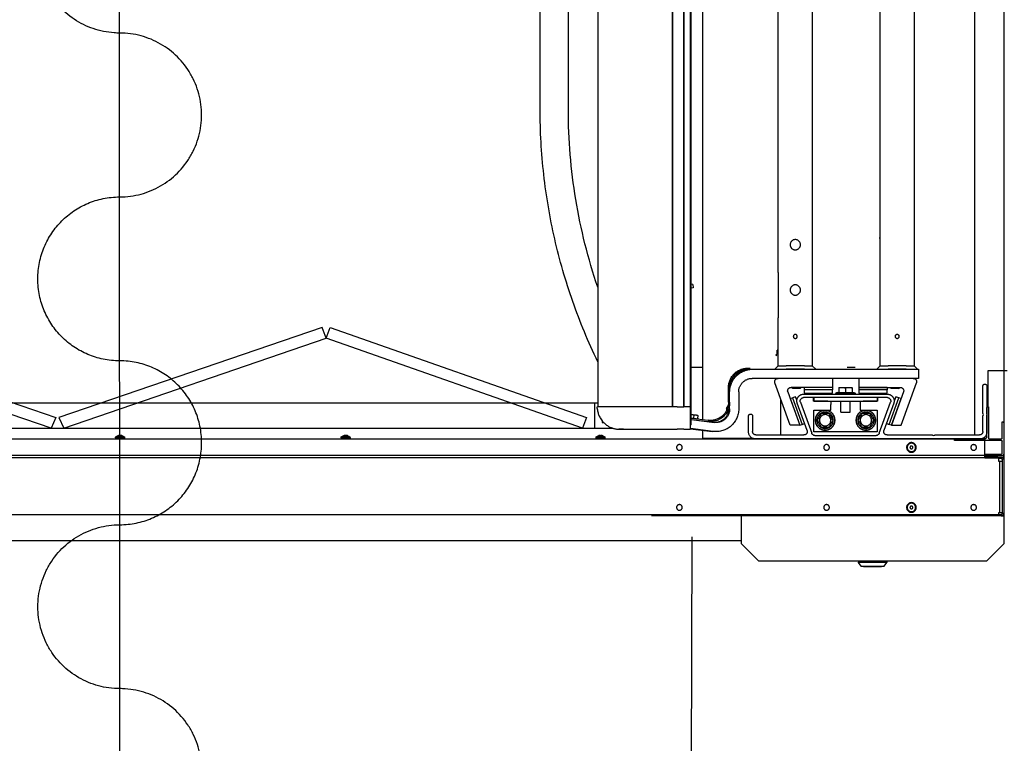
# Model space of a CAD drawing. Header units: millimetres. Extents: x 20872 to 297961, y -293704 to 213007.
# Tile 16 of 256: x 73963 to 74833, y -138934 to -138295. Entities that reach past the tile are written whole.
import ezdxf
from ezdxf.xclip import XClip

# ---------------------------------------------------------------- set-up
doc = ezdxf.new("R2010")
doc.units = ezdxf.units.MM
doc.header["$LTSCALE"] = 100
doc.header["$XCLIPFRAME"] = 2
for name, color, linetype in [('A--L20--_bovenbouw', 3, 'Continuous'), ('A--L65--_beveiligingsinstallaties', 8, 'Continuous'), ('at_Entity', 8, 'Continuous'), ('XREFS', 9, 'Continuous')]:
    doc.layers.add(name, color=color, linetype=linetype)

# ---------------------------------------------------------------- blocks, each defined once
blk = doc.blocks.new('lblock2')
at = {"layer": 'at_Entity', "color": 1}
for p, q in [((-278.8, 1511), (-280.8, 2439.35)), ((-219.5, 1532.5), (-235, 1517)), ((-18.5, 1532.5), (-219.5, 1532.5)), ((-131.5, 1533.34), (-106.5, 1533.34)), ((-131.5, 1532.5), (-131.5, 1533.34)), ((-129.2, 1536.79), (-131.41, 1533.63)), ((-106.59, 1533.63), (-131.41, 1533.63)), ((-129.2, 1536.79), (-108.8, 1536.79)), ((-109.21, 1537), (-128.79, 1537)), ((-111.5, 1537.5), (-126.5, 1537.5)), ((-108.8, 1536.79), (-106.59, 1533.63)), ((-106.5, 1532.5), (-106.5, 1533.34)), ((-3, 1517), (-18.5, 1532.5)), ((-494.53, 1514.5), (-1269.71, 1514.5)), ((-256.4, 1514.5), (-494.53, 1514.5)), ((-235, 1514.5), (-277.8, 1514.5)), ((-235, 1517), (-235, 1492.5)), ((-3, 1492.5), (-3, 1517)), ((-7.38, 1491.5), (-1358.62, 1491.5)), ((-7.5, 1492.5), (-314.5, 1492.5)), ((-7.5, 1492.5), (-7.5, 1491.5)), ((-5.5, 1492.5), (-7.5, 1492.5)), ((-7.38, 1491.5), (-7.38, 1489.5)), ((-7.38, 1491.25), (-5.5, 1491.25)), ((-7.38, 1489.5), (-6.75, 1489.5)), ((-6.75, 1489.5), (-6.75, 1444.5)), ((-6.75, 1489.5), (-4.25, 1489.5)), ((-5.5, 1491.25), (-5.5, 1492.5)), ((-5.5, 1492.5), (-3, 1492.5)), ((-4.25, 1490), (-3, 1490)), ((-4.25, 1490), (-4.25, 1443)), ((-3, 1490), (-3, 1492.5)), ((-3, 1443), (-3, 1490)), ((-6.75, 1444.5), (-7.38, 1444.5)), ((-7.38, 1444.5), (-7.38, 1441.5)), ((-4.25, 1444.5), (-6.75, 1444.5)), ((-1359, 1441), (-3, 1441)), ((-19.47, 1439), (-1359, 1439)), ((-7.38, 1441.5), (-19.75, 1441.5)), ((-19.75, 1441.5), (-19.75, 1424.5)), ((-19.75, 1440.5), (-5.5, 1440.5)), ((-19.6, 1438.5), (-19.6, 1438)), ((-19.6, 1438), (-5.1, 1438)), ((-5.1, 1439.5), (-18.6, 1439.5)), ((-9, 1440.5), (-18.5, 1440.5)), ((-18.5, 1439.25), (-9, 1439.25)), ((-9, 1439.25), (-9, 1440.5)), ((-3, 1439.5), (-9, 1439.5)), ((-5.5, 1441.75), (-7.38, 1441.75)), ((-4.6, 1437.5), (-4.6, 1426.5)), ((-3, 1439), (-3.78, 1439)), ((-3.1, 1410.5), (-3.1, 1437.5)), ((-3, 1439.5), (-3, 1443)), ((-3, 1441), (-3, 1439)), ((-3, 1436), (-3, 1439)), ((-3, 1364), (-3, 1436)), ((-1346.25, 1424.5), (-19.75, 1424.5)), ((-787.96, 1423.39), (-788, 1424.5)), ((-780.04, 1423.39), (-787.96, 1423.39)), ((-787.33, 1422.32), (-780.67, 1422.32)), ((-785.58, 1421.76), (-785.98, 1421.76)), ((-785.56, 1421.75), (-785.93, 1421.75)), ((-785.03, 1421.49), (-785.02, 1421.56)), ((-784.85, 1421.46), (-784.85, 1421.52)), ((-784.72, 1421.46), (-784.72, 1421.49)), ((-783.28, 1421.46), (-783.3, 1421.7)), ((-782.6, 1421.75), (-783.23, 1421.75)), ((-783.22, 1421.49), (-783.23, 1421.75)), ((-782.57, 1421.76), (-783.21, 1421.76)), ((-783.15, 1421.46), (-783.15, 1421.46)), ((-780.04, 1423.39), (-780, 1424.5)), ((-588.71, 1423.39), (-588.75, 1424.5)), ((-580.79, 1423.39), (-588.71, 1423.39)), ((-588.08, 1422.32), (-581.42, 1422.32)), ((-585.21, 1421.76), (-585.92, 1421.76)), ((-585.2, 1421.75), (-585.89, 1421.75)), ((-585.6, 1421.46), (-585.59, 1421.47)), ((-585.41, 1421.49), (-585.39, 1421.75)), ((-585.37, 1421.47), (-585.35, 1421.75)), ((-583.9, 1421.46), (-583.91, 1421.49)), ((-583.69, 1421.49), (-583.69, 1421.53)), ((-582.72, 1421.75), (-582.99, 1421.75)), ((-582.67, 1421.76), (-582.96, 1421.76)), ((-580.79, 1423.39), (-580.75, 1424.5)), ((-363.46, 1423.39), (-363.5, 1424.5)), ((-355.54, 1423.39), (-363.46, 1423.39)), ((-362.83, 1422.32), (-356.17, 1422.32)), ((-360.15, 1421.76), (-360.82, 1421.76)), ((-360.14, 1421.75), (-360.79, 1421.75)), ((-360.35, 1421.46), (-360.35, 1421.47)), ((-360.23, 1421.49), (-360.21, 1421.75)), ((-360.18, 1421.46), (-360.16, 1421.75)), ((-358.82, 1421.46), (-358.82, 1421.47)), ((-358.65, 1421.46), (-358.65, 1421.5)), ((-358.45, 1421.49), (-358.46, 1421.55)), ((-357.52, 1421.75), (-357.85, 1421.75)), ((-357.47, 1421.76), (-357.83, 1421.76)), ((-355.54, 1423.39), (-355.5, 1424.5)), ((-225, 1424), (-269, 1424)), ((-269, 1424), (-269, 1416.84)), ((-228.6, 1418.5), (-228.6, 1404.25)), ((-24.1, 1424.5), (-222.6, 1424.5)), ((-222.1, 1421), (-179.75, 1421)), ((-200, 1421), (-200, 1389.78)), ((-182.82, 1392.03), (-172.81, 1419.53)), ((-115, 1418.21), (-171, 1418.21)), ((-171, 1418.21), (-171, 1399.21)), ((-169.99, 1421.5), (-116.01, 1421.5)), ((-115, 1399.21), (-115, 1418.21)), ((-113.19, 1419.53), (-103.18, 1392.03)), ((-106.25, 1421), (-66.44, 1421)), ((-65.69, 1421.2), (-65, 1421.6)), ((-65, 1421.6), (-64.31, 1421.2)), ((-63.56, 1421), (-24.6, 1421)), ((-5.1, 1426), (-46.6, 1426)), ((-46.6, 1426), (-46.6, 1425.5)), ((-45.6, 1424.5), (-40.12, 1424.5)), ((-40.12, 1424.5), (-39.6, 1424.8)), ((-39.6, 1424.8), (-39.08, 1424.5)), ((-39.08, 1424.5), (-20.1, 1424.5)), ((-29, -57), (-29, 1421)), ((-18.78, 1424), (-21.7, 1424)), ((-18.1, 1422.5), (-18.1, 1403.52)), ((-18.1, 1377.75), (-18.1, 1418.5)), ((-16.6, 1396), (-16.6, 1424)), ((-16.1, 1424.5), (-5.1, 1424.5)), ((-4.6, 1424), (-4.6, 1409.5)), ((-1314.46, 1415.07), (-364.46, 1415.07)), ((-1314.35, 1415.07), (-348.45, 1415.07)), ((-844.98, 1415.06), (-1076.96, 1335.37)), ((-840.65, 1405.71), (-844.98, 1415.06)), ((-838.05, 1405.71), (-833.72, 1415.07)), ((-833.72, 1415.07), (-601.96, 1335.37)), ((-375.25, 1415.06), (-601.96, 1335.37)), ((-371.71, 1405.71), (-375.25, 1415.06)), ((-364.46, 1415.07), (-364.46, 1393)), ((-358.03, 1410), (-356.7, 1410)), ((-358.03, 1408.51), (-358.03, 1410)), ((-339.11, 1416), (-342.42, 1416)), ((-285.93, 1416), (-291.78, 1416)), ((-279.85, 1415.49), (-260.82, 1417.86)), ((-259.85, 1417.84), (-279.85, 1415.33)), ((-279.85, 1412), (-279.65, 1412)), ((-279.35, 1412), (-279.65, 1412)), ((-279.35, 1412), (-279.35, -49)), ((-279.35, 1407.33), (-258.85, 1409.91)), ((-225.1, 1404.25), (-225.1, 1418)), ((-191.77, 1412.39), (-205.37, 1375.03)), ((-193.94, 1383.03), (-183.26, 1412.39)), ((-191.81, 1388.89), (-183.26, 1412.39)), ((-183.26, 1412.39), (-191.77, 1412.39)), ((-189.93, 1388.21), (-181.38, 1411.7)), ((-176.93, 1416.97), (-185.64, 1393.05)), ((-183.26, 1412.39), (-181.38, 1411.7)), ((-181.38, 1411.7), (-179.15, 1410.89)), ((-100.36, 1393.05), (-109.07, 1416.97)), ((-106.82, 1410.79), (-104.32, 1411.7)), ((-102.44, 1412.39), (-104.32, 1411.7)), ((-104.32, 1411.7), (-95.77, 1388.21)), ((-102.44, 1412.39), (-93.93, 1412.39)), ((-91.76, 1383.03), (-102.44, 1412.39)), ((-102.44, 1412.39), (-93.89, 1388.89)), ((-93.93, 1412.39), (-80.33, 1375.03)), ((-21.6, 1418), (-21.6, 1404.44)), ((-4.6, 1409.5), (-4.1, 1409.5)), ((-1073.42, 1326.02), (-840.65, 1405.71)), ((-605.5, 1326.02), (-838.05, 1405.71)), ((-598.42, 1326.02), (-371.71, 1405.71)), ((-279.35, 1407.21), (-264.42, 1409.05)), ((-279.35, 1406.2), (-264.3, 1408.05)), ((-279.35, 1405.82), (-272.67, 1406.66)), ((-279.35, 1402.79), (-273.54, 1403.52)), ((-276.87, 1403.31), (-277.22, 1406.08)), ((-275.52, 1407.81), (-275.51, 1407.68)), ((-273.45, 1403.74), (-273.8, 1406.51)), ((-272.67, 1406.66), (-272.67, 1407.02)), ((-269, 1408.63), (-269, 1408.48)), ((-269, 1407.48), (-269, -45.63)), ((-147, 1401), (-139, 1401)), ((-147, 1401), (-147, 1391)), ((-139, 1401), (-139, 1391)), ((-21.6, 1401.56), (-21.6, 1377.75)), ((-21.4, 1403.69), (-21, 1403)), ((-21, 1403), (-21.4, 1402.31)), ((-18.1, 1403.52), (-17.8, 1403)), ((-17.8, 1403), (-18.1, 1402.48)), ((-18.1, 1402.48), (-18.1, 1397)), ((-364.46, 1393), (-1314.46, 1393)), ((-361.88, 1393), (-1311.35, 1393)), ((-362.37, 1397.44), (-362.4, 1396.31)), ((-361.88, -33), (-361.88, 1396)), ((-295.85, 1396), (-295.85, -33)), ((-295.8, -33), (-295.8, 1396)), ((-291.86, 1396), (-285.84, 1396)), ((-285.9, 1396), (-285.9, -33)), ((-285.85, -33), (-285.85, 1396)), ((-279.85, 1396), (-279.85, -33)), ((-246.35, 1397.92), (-246.35, 1398.01)), ((-246.35, 1392.17), (-246.35, 1379)), ((-245.35, 1398), (-245.35, 1383)), ((-237.35, 1383), (-237.35, 1398)), ((-171, 1399.21), (-156, 1399.21)), ((-156, 1399.21), (-156, 1394)), ((-156, 1391), (-156, 1394)), ((-130, 1399.21), (-115, 1399.21)), ((-130, 1394), (-130, 1399.21)), ((-130, 1391), (-130, 1394)), ((-17.1, 1396), (-16.6, 1396)), ((-17, 1396), (-17, 1364)), ((-191.81, 1388.89), (-189.93, 1388.21)), ((-187.11, 1387.18), (-189.93, 1388.21)), ((-185.96, 1390.33), (-187.11, 1387.18)), ((-106, 1388), (-180, 1388)), ((-180, 1385), (-106, 1385)), ((-179.55, 1381), (-179.55, 1384)), ((-179.55, 1384), (-154.55, 1384)), ((-158.75, 1391.2), (-171.25, 1391.2)), ((-171.25, 1391.2), (-171.25, 1388)), ((-171, 1391), (-115, 1391)), ((-171, 1388), (-171, 1391)), ((-158.75, 1391), (-158.75, 1391.2)), ((-154.55, 1384), (-154.55, 1381)), ((-151.63, 1384), (-151.75, 1385)), ((-134.37, 1384), (-151.63, 1384)), ((-150.27, 1383.5), (-151.63, 1384)), ((-150.27, 1383.5), (-135.73, 1383.5)), ((-149, 1379.44), (-149, 1383.5)), ((-143, 1379.44), (-143, 1383.5)), ((-137, 1379.44), (-137, 1383.5)), ((-135.73, 1383.5), (-134.37, 1384)), ((-134.37, 1384), (-134.25, 1385)), ((-131.15, 1381), (-131.15, 1384)), ((-131.15, 1384), (-106.15, 1384)), ((-114.75, 1391.2), (-127.25, 1391.2)), ((-127.25, 1391.2), (-127.25, 1391)), ((-115, 1388), (-115, 1391)), ((-114.75, 1388), (-114.75, 1391.2)), ((-106.15, 1384), (-106.15, 1381)), ((-98.59, 1387.18), (-100, 1391.06)), ((-95.77, 1388.21), (-98.59, 1387.18)), ((-93.89, 1388.89), (-95.77, 1388.21)), ((-245.35, 1383), (-245.35, 1379)), ((-154.55, 1379), (-191.12, 1379)), ((-189.58, 1380), (-190.35, 1379.23)), ((-182.35, 1379.23), (-190.35, 1379.23)), ((-190.35, 1379.23), (-190.35, 1379)), ((-183.12, 1380), (-189.58, 1380)), ((-183.12, 1380), (-182.35, 1379.23)), ((-182.35, 1379.23), (-182.35, 1379)), ((-154.55, 1381), (-179.55, 1381)), ((-179.55, 1379), (-179.55, 1381)), ((-154.55, 1379), (-179.55, 1379)), ((-154.55, 1379), (-154.55, 1381)), ((-154.55, 1371), (-154.55, 1379)), ((-148.5, 1379), (-137.5, 1379)), ((-106.15, 1381), (-131.15, 1381)), ((-131.15, 1379), (-131.15, 1381)), ((-131.15, 1371), (-131.15, 1379)), ((-131.15, 1379), (-94.57, 1379)), ((-106.15, 1379), (-131.15, 1379)), ((-106.15, 1379), (-106.15, 1381)), ((-102.58, 1380), (-103.35, 1379.23)), ((-95.35, 1379.23), (-103.35, 1379.23)), ((-103.35, 1379.23), (-103.35, 1379)), ((-96.12, 1380), (-102.58, 1380)), ((-96.12, 1380), (-95.35, 1379.23)), ((-95.35, 1379.23), (-95.35, 1379)), ((-78.35, 1371), (-225.35, 1371)), ((-78.35, 1363), (-78.35, 1371)), ((-279.35, 1361), (-269, 1361)), ((-229.35, 1363), (-227.35, 1363)), ((-229.35, 1362), (-227.35, 1362)), ((-227.35, 1363), (-225.35, 1363)), ((-225.35, 1363), (-78.35, 1363)), ((-202.35, 1360), (-205.35, 1363)), ((-202.35, 1360), (-202.35, 1317.5)), ((-202.35, 1360), (-195.35, 1360)), ((-179.35, 1363), (-195.35, 1363)), ((-179.35, 1360), (-195.35, 1360)), ((-179.35, 1360), (-172.35, 1360)), ((-172.35, 1360), (-169.35, 1363)), ((-172.35, 39), (-172.35, 1360)), ((-141.41, 1361), (-134.59, 1361)), ((-112.35, 1360), (-115.35, 1363)), ((-112.35, 1360), (-112.35, 39)), ((-112.35, 1360), (-105.35, 1360)), ((-89.35, 1363), (-105.35, 1363)), ((-89.35, 1360), (-105.35, 1360)), ((-89.35, 1360), (-82.35, 1360)), ((-82.35, 1360), (-79.35, 1363)), ((-82.35, 3), (-82.35, 1360)), ((-17, 1364), (-6, 1364)), ((-6, 1364), (-3, 1364)), ((-3, 0), (-3, 1364)), ((-3, 1364), (0, 1364)), ((-203.39, 1349.63), (-203.95, 1349.84)), ((-203.39, 1349.63), (-203.39, 1346.11)), ((-202.85, 1345.8), (-203.39, 1346.11)), ((-202.38, 1345.8), (-202.85, 1345.8)), ((-202.35, 1345.8), (-202.38, 1345.8)), ((-601.96, 1335.37), (-605.5, 1326.02)), ((-601.96, 1335.37), (-598.42, 1326.02)), ((-202.35, 1277.5), (-202.35, 1317.5)), ((-277.71, 1291.05), (-279.35, 1291.46)), ((-278.01, 1288), (-279.35, 1287.94)), ((-278.01, 1288), (-277.71, 1291.05)), ((-202.35, 1277.5), (-202.35, 85.5)), ((-172.34, 1233.75), (-172.35, 1233.75)), ((-172.35, 1229.25), (-172.34, 1229.25)), ((-412.85, 1133.5), (-412.85, 953.5)), ((-387.85, 1133.5), (-387.85, 953.5))]:
    blk.add_line(p, q, dxfattribs=at)
for centre, radius in [((-84.75, 1485), 4.25), ((-84.75, 1485), 3.73), ((-289.75, 1485), 2.5), ((-159.75, 1485), 2.5), ((-84.75, 1485), 1.25), ((-29.75, 1485), 2.5), ((-84.75, 1432), 4.25), ((-84.75, 1432), 3.73), ((-289.75, 1432), 2.5), ((-159.75, 1432), 2.5), ((-84.75, 1432), 1.25), ((-29.75, 1432), 2.5), ((-161, 1408), 8.75), ((-161, 1408), 8.63), ((-161, 1408), 7.27), ((-125, 1408), 8.75), ((-125, 1408), 8.63), ((-125, 1408), 7.27), ((-187.35, 1334), 1.75), ((-97.35, 1334), 1.8), ((-187.35, 1293), 4.55), ((-187.35, 1253), 4.55)]:
    blk.add_circle(centre, radius, dxfattribs=at)
for centre, radius, start, end in [((-278.76, 1514.58), 924.77, 90.12635, 180.00491), ((-131, 1533.34), 0.5, 145, 180), ((-128.79, 1536.5), 0.5, 90, 145), ((-126.5, 1537), 0.5, 90, 180), ((-111.5, 1537), 0.5, 0, 90), ((-109.21, 1536.5), 0.5, 35, 90), ((-107, 1533.34), 0.5, 0, 35), ((-5.5, 1490), 2.5, 0, 90), ((-5.5, 1490), 1.25, 0, 90), ((-18.5, 1438), 2.5, 90, 120), ((-18.5, 1438), 1.25, 90, 180), ((-18.6, 1438.5), 1, 90, 180), ((-5.5, 1443), 2.5, 270, 0), ((-5.5, 1443), 1.25, 270, 0), ((-5.1, 1437.5), 2, 0, 90), ((-5.1, 1437.5), 0.5, 0, 90), ((-786.66, 1423.43), 1.3, 182, 239.20867), ((-784, 1427.9), 6.5, 239.20867, 262.42634), ((-784, 1427.9), 6.5, 277.57366, 300.79133), ((-781.34, 1423.43), 1.3, 300.79133, 358), ((-587.41, 1423.43), 1.3, 182, 239.20867), ((-584.75, 1427.9), 6.5, 239.20867, 262.18788), ((-584.75, 1427.9), 6.5, 277.81212, 300.79133), ((-582.09, 1423.43), 1.3, 300.79133, 358), ((-362.16, 1423.43), 1.3, 182, 239.20867), ((-359.5, 1427.9), 6.5, 239.20867, 262.422), ((-359.5, 1427.9), 6.5, 277.578, 300.79133), ((-356.84, 1423.43), 1.3, 300.79133, 358), ((-222.6, 1418.5), 6, 90, 180), ((-222.1, 1418), 3, 90, 180), ((-179.75, 1418), 3, 340, 90), ((-169.99, 1418.5), 3, 90, 160), ((-116.01, 1418.5), 3, 20, 90), ((-106.25, 1418), 3, 90, 200), ((-66.44, 1422.5), 1.5, 270, 300), ((-63.56, 1422.5), 1.5, 240, 270), ((-45.6, 1425.5), 1, 180, 270), ((-24.6, 1418), 3, 0, 90), ((-24.1, 1418.5), 6, 0, 90), ((-20.1, 1422.5), 2, 0, 90), ((-16.1, 1424), 0.5, 90, 180), ((-5.1, 1426.5), 0.5, 270, 0), ((-5.1, 1424), 0.5, 0, 90), ((-280.15, 1415.7), 0.3, 0, 90), ((-258.35, 1398.01), 20, 87.84585, 97.1), ((-257.35, 1398), 20, 0, 97.1699), ((-257.35, 1398), 12, 0, 97.1699), ((-258.35, 1398.01), 12, 0, 86.89025), ((-4.1, 1410.5), 1, 270, 0), ((-273.66, 1404.51), 1, 277.1699, 280.93534), ((-262.35, 1392.17), 17, 0, 97), ((-262.35, 1392.17), 16, 0, 97), ((-244, 1398), 4, 132.69138, 146.97879), ((-226.85, 1404.25), 1.75, 180, 0), ((-20.1, 1404.44), 1.5, 180, 210), ((-20.1, 1401.56), 1.5, 150, 180), ((-362.1, 1396.3), 0.3, 178.5, 270), ((-360.87, 1397.4), 1.5, 175.6523, 178.5), ((-244, 1398), 4, 165.66069, 229.58077), ((-180, 1391), 6, 160, 270), ((-106, 1391), 6, 270, 20), ((-17.1, 1397), 1, 180, 270), ((-180, 1391), 3, 160, 270), ((-106, 1391), 3, 270, 20), ((-229.35, 1379), 17, 180, 270), ((-225.35, 1383), 20, 180, 270), ((-229.35, 1379), 16, 180, 270), ((-226.35, 1383), 20, 200.80204, 270), ((-225.35, 1383), 12, 180, 270), ((-202.55, 1374), 3, 160, 270), ((-191.12, 1382), 3, 160, 270), ((-148.36, 1382), 3, 257.66497, 266.76948), ((-148.5, 1379.5), 0.5, 266.76948, 270), ((-137.5, 1379.5), 0.5, 270, 273.23052), ((-137.64, 1382), 3, 273.23052, 282.33503), ((-94.57, 1382), 3, 270, 20), ((-83.15, 1374), 3, 270, 20), ((-19.85, 1377.75), 1.75, 180, 0), ((99.65, 1133.5), 512.5, 154.23009, 180), ((-203.75, 1350.4), 0.6, 90, 250), ((99.65, 1133.5), 487.5, 161.2142, 180), ((-109.85, 1241.6), 6.5, 112.61986, 120.79133)]:
    blk.add_arc(centre, radius, start, end, dxfattribs=at)
at = {"layer": 'at_Entity', "color": 1, "extrusion": (0, 0, -1)}
for centre, major_axis, ratio, start_param, end_param in [((-783.83, 1427.86), (-1.31, -6.35), 0.90228, 6.263669, 6.433362), ((-784.25, 1427.86), (0.9, -6.42), 0.77623, 0.27254, 0.442233), ((-784.92, 1427.73), (1.17, -6.32), 0.291923, 0.194265, 0.311416), ((-783.05, 1427.73), (-1.13, -6.33), 0.151767, 0.113343, 0.230494), ((-784.42, 1420.85), (0.25, 1.41), 0.022897, 1.052628, 1.113794), ((-783.58, 1420.85), (-0.25, 1.41), 0.022897, 5.169391, 5.181525), ((-783.63, 1427.86), (-0.62, -6.46), 0.42225, 5.908116, 6.077809), ((-784.32, 1427.86), (0.72, -6.45), 0.624396, 6.018873, 6.188567), ((-783.85, 1427.73), (-4.84, -4.23), 0.973043, 5.18664, 5.303792), ((-784.28, 1427.73), (3.29, -5.52), 0.940546, 0.252518, 0.369669), ((-782.88, 1420.85), (0.08, -1.41), 0.145804, 2.031594, 2.035673), ((-585.05, 1427.73), (-3.19, 5.58), 0.936662, 3.773079, 3.89023), ((-584.32, 1427.73), (-2.37, -5.97), 0.88235, 6.086658, 6.20381), ((-584.4, 1427.86), (-0.65, -6.45), 0.493397, 0.114964, 0.284657), ((-585.84, 1420.85), (0.11, 1.41), 0.136312, 1.099779, 1.106907), ((-585.14, 1427.86), (0.59, -6.46), 0.27382, 0.189523, 0.359216), ((-585.33, 1420.85), (-0.24, -1.41), 0.045986, 4.07348, 4.251649), ((-585.61, 1427.73), (1.24, -6.31), 0.437385, 0.226287, 0.273452), ((-585.01, 1420.85), (-0.22, 1.41), 0.06633, 1.022916, 1.128311), ((-583.89, 1427.73), (-1.24, -6.31), 0.437385, 5.939747, 6.056898), ((-584.17, 1420.85), (0.24, -1.41), 0.045986, 2.031536, 2.070342), ((-585.66, 1427.73), (1.17, -6.32), 0.304156, 6.081941, 6.199093), ((-583.79, 1420.85), (-0.08, -1.41), 0.145167, 2.015731, 2.030665), ((-584.45, 1427.73), (3.19, 5.58), 0.936662, 2.504519, 2.510107), ((-584.55, 1427.86), (-1.13, -6.39), 0.865426, 5.797182, 5.966875), ((-584.86, 1427.86), (1.97, -6.18), 0.957824, 6.2448, 6.414493), ((-359.71, 1427.73), (-4.01, 5.02), 0.960478, 3.936083, 4.053235), ((-359.15, 1427.73), (-2.82, -5.77), 0.91853, 6.001519, 6.118671), ((-359.17, 1427.86), (-0.69, -6.45), 0.570194, 0.10385, 0.273544), ((-360.61, 1420.85), (0.09, 1.41), 0.142201, 1.103206, 1.108555), ((-359.88, 1427.86), (0.61, -6.46), 0.359948, 0.198372, 0.368065), ((-359.99, 1420.85), (-0.24, -1.41), 0.032847, 4.199207, 4.253723), ((-360.39, 1427.73), (1.19, -6.31), 0.355175, 0.207466, 0.265517), ((-359.66, 1420.85), (-0.23, 1.41), 0.053755, 1.118712, 1.126652), ((-358.61, 1427.73), (-1.19, -6.31), 0.355175, 5.958568, 6.07572), ((-359.01, 1420.85), (0.24, -1.41), 0.032847, 2.029462, 2.07893), ((-360.44, 1427.73), (1.14, -6.32), 0.217552, 6.064925, 6.182076), ((-359.27, 1427.86), (-0.98, -6.41), 0.816874, 5.824662, 5.994355), ((-358.49, 1420.85), (-0.06, -1.41), 0.149078, 2.017868, 2.048507), ((-359.29, 1427.73), (4.01, 5.02), 0.960478, 2.345745, 2.347102), ((-359.65, 1427.86), (1.53, -6.31), 0.928892, 6.170115, 6.339808)]:
    blk.add_ellipse(centre, major_axis=major_axis, ratio=ratio, start_param=start_param, end_param=end_param, dxfattribs=at)
at = {"layer": 'at_Entity', "color": 1}
for points in [[(-785.98, 1421.76), (-785.97, 1421.75), (-785.95, 1421.75), (-785.93, 1421.75)], [(-782.6, 1421.75), (-782.59, 1421.75), (-782.58, 1421.75), (-782.57, 1421.76)], [(-585.92, 1421.76), (-585.91, 1421.75), (-585.9, 1421.75), (-585.89, 1421.75)], [(-582.72, 1421.75), (-582.7, 1421.75), (-582.68, 1421.75), (-582.67, 1421.76)], [(-360.82, 1421.76), (-360.81, 1421.75), (-360.8, 1421.75), (-360.79, 1421.75)], [(-357.52, 1421.75), (-357.5, 1421.75), (-357.48, 1421.75), (-357.47, 1421.76)], [(-343.34, 1415.98), (-343.21, 1415.98), (-343.06, 1415.98), (-342.89, 1415.97)], [(-339.94, 1415.97), (-339.67, 1415.99), (-339.39, 1416), (-339.11, 1416)], [(-279.85, 1396.01), (-279.85, 1396), (-279.85, 1396), (-279.85, 1396)], [(-149, 1379.07), (-149, 1379.07), (-149, 1379.11), (-149, 1379.44)], [(-137, 1379.44), (-137, 1379.11), (-137, 1379.07), (-137, 1379.07)]]:
    blk.add_open_spline(points, degree=3, dxfattribs=at)
for points, knots in [([(-784.86, 1421.46), (-784.85, 1421.46), (-784.85, 1421.46), (-784.87, 1421.46), (-784.89, 1421.46), (-784.93, 1421.47), (-784.96, 1421.48), (-785, 1421.49), (-785.02, 1421.49), (-785.03, 1421.49)], [0.03573416, 0.03573416, 0.03573416, 0.03573416, 0.04590014, 0.04590014, 0.05733833, 0.05733833, 0.06877652, 0.06877652, 0.07249219, 0.07249219, 0.07249219, 0.07249219]), ([(-784.72, 1421.46), (-784.72, 1421.46), (-784.72, 1421.46), (-784.73, 1421.46), (-784.74, 1421.46), (-784.78, 1421.46), (-784.8, 1421.46), (-784.84, 1421.46), (-784.85, 1421.46), (-784.85, 1421.46)], [0.01980958, 0.01980958, 0.01980958, 0.01980958, 0.02309483, 0.02309483, 0.0344508, 0.0344508, 0.04580677, 0.04580677, 0.04841826, 0.04841826, 0.04841826, 0.04841826]), ([(-784.73, 1421.49), (-784.7, 1421.48), (-784.67, 1421.48), (-784.59, 1421.47), (-784.55, 1421.46), (-784.47, 1421.46), (-784.43, 1421.46), (-784.36, 1421.46), (-784.33, 1421.46), (-784.3, 1421.46), (-784.29, 1421.46), (-784.28, 1421.46)], [0, 0, 0, 0, 0.01151442, 0.01151442, 0.02302884, 0.02302884, 0.0344178, 0.0344178, 0.04580676, 0.04580676, 0.0498478, 0.0498478, 0.0498478, 0.0498478]), ([(-784, 1421.46), (-784.04, 1421.46), (-784.07, 1421.46), (-784.14, 1421.46), (-784.18, 1421.46), (-784.24, 1421.47), (-784.26, 1421.48), (-784.28, 1421.48)], [0.03573416, 0.03573416, 0.03573416, 0.03573416, 0.04590014, 0.04590014, 0.0573821, 0.0573821, 0.0662713, 0.0662713, 0.0662713, 0.0662713]), ([(-784.13, 1421.46), (-784.13, 1421.46), (-784.12, 1421.46), (-784.09, 1421.46), (-784.05, 1421.46), (-783.97, 1421.46), (-783.93, 1421.46), (-783.86, 1421.46), (-783.82, 1421.46), (-783.75, 1421.47), (-783.73, 1421.48), (-783.7, 1421.49), (-783.69, 1421.49), (-783.69, 1421.49)], [0.02262944, 0.02262944, 0.02262944, 0.02262944, 0.02319765, 0.02319765, 0.0345489, 0.0345489, 0.04590016, 0.04590016, 0.05733835, 0.05733835, 0.06877655, 0.06877655, 0.07249221, 0.07249221, 0.07249221, 0.07249221]), ([(-783.28, 1421.49), (-783.31, 1421.48), (-783.34, 1421.48), (-783.41, 1421.47), (-783.45, 1421.46), (-783.53, 1421.46), (-783.57, 1421.46), (-783.64, 1421.46), (-783.67, 1421.46), (-783.7, 1421.46), (-783.71, 1421.46), (-783.72, 1421.46)], [0.00191398, 0.00191398, 0.00191398, 0.00191398, 0.01154742, 0.01154742, 0.02309483, 0.02309483, 0.0344508, 0.0344508, 0.04580677, 0.04580677, 0.04984827, 0.04984827, 0.04984827, 0.04984827]), ([(-783.22, 1421.49), (-783.24, 1421.48), (-783.26, 1421.48), (-783.28, 1421.47), (-783.28, 1421.46), (-783.27, 1421.46), (-783.26, 1421.46), (-783.22, 1421.46), (-783.2, 1421.46), (-783.16, 1421.46), (-783.15, 1421.46), (-783.13, 1421.46)], [0, 0, 0, 0, 0.01151442, 0.01151442, 0.02302884, 0.02302884, 0.0344178, 0.0344178, 0.04580676, 0.04580676, 0.0498478, 0.0498478, 0.0498478, 0.0498478]), ([(-783.1, 1421.46), (-783.1, 1421.46), (-783.1, 1421.46), (-783.12, 1421.46), (-783.13, 1421.46), (-783.14, 1421.46), (-783.15, 1421.46), (-783.15, 1421.46)], [0.02262869, 0.02262869, 0.02262869, 0.02262869, 0.02311382, 0.02311382, 0.03450698, 0.03450698, 0.03922071, 0.03922071, 0.03922071, 0.03922071]), ([(-585.63, 1421.46), (-585.63, 1421.46), (-585.63, 1421.46), (-585.62, 1421.46), (-585.6, 1421.46), (-585.59, 1421.46), (-585.6, 1421.46), (-585.61, 1421.46), (-585.62, 1421.46), (-585.62, 1421.46)], [0.02299817, 0.02299817, 0.02299817, 0.02299817, 0.02302884, 0.02302884, 0.0344178, 0.0344178, 0.04580676, 0.04580676, 0.0498478, 0.0498478, 0.0498478, 0.0498478]), ([(-585.56, 1421.46), (-585.56, 1421.46), (-585.56, 1421.46), (-585.52, 1421.46), (-585.49, 1421.46), (-585.43, 1421.46), (-585.41, 1421.46), (-585.38, 1421.46), (-585.37, 1421.46), (-585.37, 1421.47), (-585.38, 1421.48), (-585.4, 1421.49), (-585.4, 1421.49), (-585.41, 1421.49)], [0.02262944, 0.02262944, 0.02262944, 0.02262944, 0.02319765, 0.02319765, 0.0345489, 0.0345489, 0.04590016, 0.04590016, 0.05733835, 0.05733835, 0.06877655, 0.06877655, 0.07249221, 0.07249221, 0.07249221, 0.07249221]), ([(-585.17, 1421.46), (-585.17, 1421.46), (-585.17, 1421.46), (-585.18, 1421.46), (-585.21, 1421.46), (-585.26, 1421.46), (-585.3, 1421.46), (-585.35, 1421.46), (-585.36, 1421.46), (-585.38, 1421.46)], [0.02262869, 0.02262869, 0.02262869, 0.02262869, 0.02311382, 0.02311382, 0.03450698, 0.03450698, 0.04590014, 0.04590014, 0.05060162, 0.05060162, 0.05060162, 0.05060162]), ([(-584.75, 1421.46), (-584.75, 1421.46), (-584.75, 1421.46), (-584.78, 1421.46), (-584.82, 1421.46), (-584.9, 1421.46), (-584.94, 1421.46), (-584.99, 1421.46), (-585.01, 1421.46), (-585.02, 1421.46)], [0.02299845, 0.02299845, 0.02299845, 0.02299845, 0.02309483, 0.02309483, 0.0344508, 0.0344508, 0.04580677, 0.04580677, 0.04984781, 0.04984781, 0.04984781, 0.04984781]), ([(-584.9, 1421.49), (-584.89, 1421.48), (-584.87, 1421.48), (-584.82, 1421.47), (-584.78, 1421.46), (-584.72, 1421.46), (-584.68, 1421.46), (-584.6, 1421.46), (-584.56, 1421.46), (-584.51, 1421.46), (-584.49, 1421.46), (-584.48, 1421.46)], [0, 0, 0, 0, 0.01151442, 0.01151442, 0.02302884, 0.02302884, 0.0344178, 0.0344178, 0.04580676, 0.04580676, 0.0498478, 0.0498478, 0.0498478, 0.0498478]), ([(-584.33, 1421.46), (-584.33, 1421.46), (-584.33, 1421.46), (-584.32, 1421.46), (-584.29, 1421.46), (-584.24, 1421.46), (-584.2, 1421.46), (-584.13, 1421.46), (-584.09, 1421.46), (-584.01, 1421.47), (-583.97, 1421.48), (-583.92, 1421.49), (-583.91, 1421.49), (-583.9, 1421.49)], [0.02262869, 0.02262869, 0.02262869, 0.02262869, 0.02311382, 0.02311382, 0.03450698, 0.03450698, 0.04590014, 0.04590014, 0.05733833, 0.05733833, 0.06877652, 0.06877652, 0.07249219, 0.07249219, 0.07249219, 0.07249219]), ([(-583.94, 1421.46), (-583.94, 1421.46), (-583.94, 1421.46), (-583.98, 1421.46), (-584.01, 1421.46), (-584.07, 1421.46), (-584.09, 1421.46), (-584.11, 1421.46), (-584.12, 1421.46), (-584.12, 1421.46)], [0.02262869, 0.02262869, 0.02262869, 0.02262869, 0.02311382, 0.02311382, 0.03450698, 0.03450698, 0.04590014, 0.04590014, 0.05060236, 0.05060236, 0.05060236, 0.05060236]), ([(-583.69, 1421.49), (-583.72, 1421.48), (-583.76, 1421.48), (-583.82, 1421.47), (-583.85, 1421.46), (-583.89, 1421.46), (-583.9, 1421.46), (-583.9, 1421.46), (-583.9, 1421.46), (-583.9, 1421.46)], [0, 0, 0, 0, 0.01154742, 0.01154742, 0.02309483, 0.02309483, 0.0344508, 0.0344508, 0.03767119, 0.03767119, 0.03767119, 0.03767119]), ([(-360.36, 1421.46), (-360.36, 1421.46), (-360.35, 1421.46), (-360.35, 1421.46), (-360.36, 1421.46), (-360.38, 1421.46), (-360.38, 1421.46), (-360.39, 1421.46)], [0.03111297, 0.03111297, 0.03111297, 0.03111297, 0.0344508, 0.0344508, 0.04580677, 0.04580677, 0.04984827, 0.04984827, 0.04984827, 0.04984827]), ([(-360.35, 1421.46), (-360.34, 1421.46), (-360.34, 1421.46), (-360.31, 1421.46), (-360.28, 1421.46), (-360.22, 1421.46), (-360.21, 1421.46), (-360.18, 1421.46), (-360.18, 1421.46), (-360.19, 1421.47), (-360.2, 1421.48), (-360.22, 1421.49), (-360.23, 1421.49), (-360.23, 1421.49)], [0.02262869, 0.02262869, 0.02262869, 0.02262869, 0.02311382, 0.02311382, 0.03450698, 0.03450698, 0.04590014, 0.04590014, 0.0573821, 0.0573821, 0.06886407, 0.06886407, 0.07249483, 0.07249483, 0.07249483, 0.07249483]), ([(-359.84, 1421.46), (-359.84, 1421.46), (-359.84, 1421.46), (-359.86, 1421.46), (-359.89, 1421.46), (-359.95, 1421.46), (-359.99, 1421.46), (-360.06, 1421.46), (-360.1, 1421.46), (-360.15, 1421.47), (-360.17, 1421.47), (-360.18, 1421.47)], [0.02262869, 0.02262869, 0.02262869, 0.02262869, 0.02311382, 0.02311382, 0.03450698, 0.03450698, 0.04590014, 0.04590014, 0.05733833, 0.05733833, 0.06119033, 0.06119033, 0.06119033, 0.06119033]), ([(-359.74, 1421.49), (-359.73, 1421.48), (-359.71, 1421.48), (-359.65, 1421.47), (-359.61, 1421.46), (-359.54, 1421.46), (-359.5, 1421.46), (-359.42, 1421.46), (-359.38, 1421.46), (-359.34, 1421.46), (-359.32, 1421.46), (-359.31, 1421.46)], [0, 0, 0, 0, 0.01154742, 0.01154742, 0.02309483, 0.02309483, 0.0344508, 0.0344508, 0.04580677, 0.04580677, 0.04984781, 0.04984781, 0.04984781, 0.04984781]), ([(-359.5, 1421.46), (-359.51, 1421.46), (-359.52, 1421.46), (-359.58, 1421.46), (-359.62, 1421.46), (-359.66, 1421.46), (-359.68, 1421.46), (-359.69, 1421.46)], [0.03111044, 0.03111044, 0.03111044, 0.03111044, 0.0344178, 0.0344178, 0.04580676, 0.04580676, 0.0498478, 0.0498478, 0.0498478, 0.0498478]), ([(-359.16, 1421.46), (-359.16, 1421.46), (-359.16, 1421.46), (-359.14, 1421.46), (-359.11, 1421.46), (-359.05, 1421.46), (-359.01, 1421.46), (-358.94, 1421.46), (-358.9, 1421.46), (-358.82, 1421.47), (-358.78, 1421.48), (-358.74, 1421.49), (-358.73, 1421.49), (-358.72, 1421.49)], [0.02262869, 0.02262869, 0.02262869, 0.02262869, 0.02311382, 0.02311382, 0.03450698, 0.03450698, 0.04590014, 0.04590014, 0.05733833, 0.05733833, 0.06877652, 0.06877652, 0.07249219, 0.07249219, 0.07249219, 0.07249219]), ([(-358.65, 1421.46), (-358.66, 1421.46), (-358.66, 1421.46), (-358.69, 1421.46), (-358.72, 1421.46), (-358.78, 1421.46), (-358.79, 1421.46), (-358.81, 1421.46), (-358.82, 1421.46), (-358.82, 1421.46)], [0.02262944, 0.02262944, 0.02262944, 0.02262944, 0.02319765, 0.02319765, 0.0345489, 0.0345489, 0.04590016, 0.04590016, 0.0545529, 0.0545529, 0.0545529, 0.0545529]), ([(-358.45, 1421.49), (-358.49, 1421.48), (-358.52, 1421.48), (-358.58, 1421.47), (-358.61, 1421.46), (-358.64, 1421.46), (-358.64, 1421.46), (-358.65, 1421.46), (-358.65, 1421.46), (-358.65, 1421.46)], [0, 0, 0, 0, 0.01151442, 0.01151442, 0.02302884, 0.02302884, 0.0344178, 0.0344178, 0.03507104, 0.03507104, 0.03507104, 0.03507104]), ([(-362.36, 1397.53), (-362.36, 1397.52), (-362.32, 1398.04), (-362.27, 1398.42), (-362.22, 1398.88), (-362.14, 1399.35), (-362.05, 1399.82), (-361.63, 1401.97), (-360.85, 1404.07), (-359.77, 1405.95), (-359.1, 1407.12), (-358.31, 1408.22), (-357.41, 1409.24), (-356.97, 1409.74), (-356.49, 1410.23), (-355.99, 1410.69), (-355.2, 1411.43), (-354.34, 1412.1), (-353.43, 1412.7), (-351.98, 1413.66), (-350.38, 1414.44), (-348.68, 1414.99), (-346.99, 1415.55), (-345.19, 1415.89), (-343.34, 1415.98)], [0.365189, 0.365189, 0.365189, 0.365189, 0.505146, 0.505146, 0.505146, 0.673527, 0.673527, 0.673527, 1.443273, 1.443273, 1.443273, 1.924364, 1.924364, 1.924364, 2.16491, 2.16491, 2.16491, 2.549782, 2.549782, 2.549782, 3.165579, 3.165579, 3.165579, 3.781798, 3.781798, 3.781798, 3.781798]), ([(-342.42, 1416), (-342.44, 1416), (-342.46, 1416), (-342.81, 1416), (-343.1, 1415.99), (-343.34, 1415.98)], [1.0859725, 1.0859725, 1.0859725, 1.0859725, 1.0946623, 1.0946623, 1.229251, 1.229251, 1.229251, 1.229251]), ([(-342.89, 1415.97), (-342.84, 1415.97), (-342.78, 1415.96), (-342.67, 1415.96), (-342.62, 1415.95), (-342.56, 1415.95)], [-0.04710924, -0.04710924, -0.04710924, -0.04710924, -0.02392605, -0.02392605, 0, 0, 0, 0]), ([(-342.56, 1415.95), (-342.14, 1415.94), (-341.68, 1415.93), (-340.78, 1415.94), (-340.37, 1415.95), (-339.94, 1415.97)], [-0.1870567, -0.1870567, -0.1870567, -0.1870567, -0.1252872, -0.1252872, -0.0772109, -0.0772109, -0.0772109, -0.0772109]), ([(-339.11, 1416), (-336.76, 1416), (-334.34, 1416), (-329.43, 1416), (-326.95, 1416), (-322.85, 1416), (-321.25, 1416), (-318.65, 1416), (-317.64, 1416), (-314.61, 1416), (-312.57, 1416), (-307.24, 1416), (-303.94, 1416), (-297.68, 1416), (-294.74, 1416), (-291.79, 1416), (-291.79, 1416), (-291.78, 1416)], [0.079788, 0.079788, 0.079788, 0.079788, 0.898046, 0.898046, 1.707553, 1.707553, 2.213494, 2.213494, 2.529708, 2.529708, 3.162135, 3.162135, 4.174018, 4.174018, 5.059416, 5.059416, 5.060148, 5.060148, 5.060148, 5.060148]), ([(-285.93, 1416), (-285.93, 1416), (-285.93, 1416), (-285.58, 1416), (-285.24, 1416), (-284.58, 1416), (-284.27, 1416), (-283.77, 1416), (-283.57, 1416), (-283.26, 1416), (-283.14, 1416), (-282.78, 1416), (-282.53, 1416), (-281.91, 1416), (-281.52, 1416), (-280.81, 1416), (-280.48, 1416), (-280.15, 1416)], [-0.0006115, -0.0006115, -0.0006115, -0.0006115, 0, 0, 0.1036752, 0.1036752, 0.197129, 0.197129, 0.2555375, 0.2555375, 0.2920429, 0.2920429, 0.3650536, 0.3650536, 0.4818708, 0.4818708, 0.5823704, 0.5823704, 0.5823704, 0.5823704]), ([(-279.85, 1415.7), (-279.85, 1415.7), (-279.85, 1415.69), (-279.85, 1415.65), (-279.85, 1415.61), (-279.85, 1415.46), (-279.85, 1415.32), (-279.85, 1414.97), (-279.85, 1414.75), (-279.85, 1414.53)], [0, 0, 0, 0, 0.0232441, 0.0232441, 0.0604347, 0.0604347, 0.1199396, 0.1199396, 0.1859529, 0.1859529, 0.1859529, 0.1859529]), ([(-279.85, 1414.53), (-279.85, 1413.76), (-279.85, 1412.99), (-279.85, 1410.98), (-279.85, 1409.74), (-279.85, 1406.53), (-279.85, 1404.55), (-279.85, 1400.38), (-279.85, 1398.2), (-279.85, 1396.01)], [0, 0, 0, 0, 0.231823, 0.231823, 0.60274, 0.60274, 1.196207, 1.196207, 1.853105, 1.853105, 1.853105, 1.853105]), ([(-167.93, 1408), (-167.39, 1408.94), (-166.74, 1410.05), (-166.2, 1411), (-165.65, 1411.95), (-165.01, 1413.06), (-164.46, 1414)], [-0.3290674, -0.3290674, -0.3290674, -0.3290674, 0, 0, 0, 0.3290674, 0.3290674, 0.3290674, 0.3290674]), ([(-161, 1403), (-160.5, 1403), (-159.99, 1403.08), (-158.74, 1403.47), (-158.03, 1403.9), (-156.76, 1405.17), (-156.27, 1406.1), (-155.85, 1408.35), (-156.12, 1409.7), (-157.7, 1412.07), (-159.2, 1412.91), (-162.51, 1413.08), (-164.31, 1412.15), (-166.2, 1409.1), (-166.23, 1407.06), (-164.45, 1403.98), (-162.74, 1403), (-161, 1403)], [0, 0, 0, 0, 0.165, 0.165, 0.429, 0.429, 0.758188, 0.758188, 1.179414, 1.179414, 1.688965, 1.688965, 2.272581, 2.272581, 2.861725, 2.861725, 3.434996, 3.434996, 3.434996, 3.434996]), ([(-164.46, 1414), (-163.38, 1414), (-162.1, 1414), (-161, 1414), (-159.9, 1414), (-158.62, 1414), (-157.54, 1414)], [-0.3290674, -0.3290674, -0.3290674, -0.3290674, 0, 0, 0, 0.3290674, 0.3290674, 0.3290674, 0.3290674]), ([(-157.54, 1414), (-156.99, 1413.06), (-156.35, 1411.95), (-155.8, 1411), (-155.26, 1410.05), (-154.61, 1408.94), (-154.07, 1408)], [-0.3290674, -0.3290674, -0.3290674, -0.3290674, 0, 0, 0, 0.3290674, 0.3290674, 0.3290674, 0.3290674]), ([(-131.93, 1408), (-131.39, 1408.94), (-130.74, 1410.05), (-130.2, 1411), (-129.65, 1411.95), (-129.01, 1413.06), (-128.46, 1414)], [-0.3290674, -0.3290674, -0.3290674, -0.3290674, 0, 0, 0, 0.3290674, 0.3290674, 0.3290674, 0.3290674]), ([(-125, 1403), (-124.5, 1403), (-123.99, 1403.08), (-122.74, 1403.47), (-122.03, 1403.9), (-120.76, 1405.17), (-120.27, 1406.1), (-119.85, 1408.35), (-120.12, 1409.7), (-121.7, 1412.07), (-123.2, 1412.91), (-126.51, 1413.08), (-128.31, 1412.15), (-130.2, 1409.1), (-130.23, 1407.06), (-128.45, 1403.98), (-126.74, 1403), (-125, 1403)], [0, 0, 0, 0, 0.165, 0.165, 0.429, 0.429, 0.758188, 0.758188, 1.179414, 1.179414, 1.688965, 1.688965, 2.272581, 2.272581, 2.861725, 2.861725, 3.434996, 3.434996, 3.434996, 3.434996]), ([(-128.46, 1414), (-127.38, 1414), (-126.1, 1414), (-125, 1414), (-123.9, 1414), (-122.62, 1414), (-121.54, 1414)], [-0.3290674, -0.3290674, -0.3290674, -0.3290674, 0, 0, 0, 0.3290674, 0.3290674, 0.3290674, 0.3290674]), ([(-121.54, 1414), (-120.99, 1413.06), (-120.35, 1411.95), (-119.8, 1411), (-119.26, 1410.05), (-118.61, 1408.94), (-118.07, 1408)], [-0.3290674, -0.3290674, -0.3290674, -0.3290674, 0, 0, 0, 0.3290674, 0.3290674, 0.3290674, 0.3290674]), ([(-279.35, 1402.81), (-279.09, 1402.83), (-278.84, 1402.86), (-278.6, 1402.89), (-278.32, 1402.92), (-278.02, 1402.96), (-277.42, 1403.08), (-277.13, 1403.16), (-276.88, 1403.3), (-276.87, 1403.31), (-276.87, 1403.31)], [-0.0808804, -0.0808804, -0.0808804, -0.0808804, 0, 0, 0, 0.0957251, 0.0957251, 0.1914502, 0.1914502, 0.1934138, 0.1934138, 0.1934138, 0.1934138]), ([(-276.87, 1403.31), (-276.86, 1403.31), (-276.86, 1403.31), (-276.58, 1403.23), (-276.29, 1403.22), (-275.7, 1403.25), (-275.4, 1403.29), (-275.13, 1403.32), (-274.86, 1403.36), (-274.57, 1403.39), (-273.98, 1403.51), (-273.7, 1403.59), (-273.46, 1403.73), (-273.45, 1403.74), (-273.45, 1403.74)], [-0.1934138, -0.1934138, -0.1934138, -0.1934138, -0.1914502, -0.1914502, -0.0957251, -0.0957251, 0, 0, 0, 0.0957251, 0.0957251, 0.1914502, 0.1914502, 0.1934138, 0.1934138, 0.1934138, 0.1934138]), ([(-273.45, 1403.74), (-273.45, 1403.74), (-273.45, 1403.74), (-273.44, 1403.62), (-273.44, 1403.58), (-273.46, 1403.54), (-273.46, 1403.53), (-273.47, 1403.53)], [-0.1934138, -0.1934138, -0.1934138, -0.1934138, -0.1914502, -0.1914502, -0.0957251, -0.0957251, -0.0090867, -0.0090867, -0.0090867, -0.0090867]), ([(-164.46, 1402), (-165.01, 1402.94), (-165.65, 1404.05), (-166.2, 1405), (-166.74, 1405.95), (-167.39, 1407.06), (-167.93, 1408)], [-0.3290674, -0.3290674, -0.3290674, -0.3290674, 0, 0, 0, 0.3290674, 0.3290674, 0.3290674, 0.3290674]), ([(-157.54, 1402), (-158.62, 1402), (-159.9, 1402), (-161, 1402), (-162.1, 1402), (-163.38, 1402), (-164.46, 1402)], [-0.3290674, -0.3290674, -0.3290674, -0.3290674, 0, 0, 0, 0.3290674, 0.3290674, 0.3290674, 0.3290674]), ([(-154.07, 1408), (-154.61, 1407.06), (-155.26, 1405.95), (-155.8, 1405), (-156.35, 1404.05), (-156.99, 1402.94), (-157.54, 1402)], [-0.3290674, -0.3290674, -0.3290674, -0.3290674, 0, 0, 0, 0.3290674, 0.3290674, 0.3290674, 0.3290674]), ([(-128.46, 1402), (-129.01, 1402.94), (-129.65, 1404.05), (-130.2, 1405), (-130.74, 1405.95), (-131.39, 1407.06), (-131.93, 1408)], [-0.3290674, -0.3290674, -0.3290674, -0.3290674, 0, 0, 0, 0.3290674, 0.3290674, 0.3290674, 0.3290674]), ([(-121.54, 1402), (-122.62, 1402), (-123.9, 1402), (-125, 1402), (-126.1, 1402), (-127.38, 1402), (-128.46, 1402)], [-0.3290674, -0.3290674, -0.3290674, -0.3290674, 0, 0, 0, 0.3290674, 0.3290674, 0.3290674, 0.3290674]), ([(-118.07, 1408), (-118.61, 1407.06), (-119.26, 1405.95), (-119.8, 1405), (-120.35, 1404.05), (-120.99, 1402.94), (-121.54, 1402)], [-0.3290674, -0.3290674, -0.3290674, -0.3290674, 0, 0, 0, 0.3290674, 0.3290674, 0.3290674, 0.3290674]), ([(-291.86, 1396), (-291.86, 1396), (-291.86, 1396), (-297.07, 1396), (-302.25, 1396), (-311.93, 1396), (-316.48, 1396), (-323.72, 1396), (-326.47, 1396), (-330.85, 1396), (-332.52, 1396), (-337.46, 1396), (-340.65, 1396), (-347.81, 1396), (-351.71, 1396), (-356.95, 1396), (-358.71, 1396), (-361.23, 1396), (-362.1, 1396), (-362.1, 1396)], [-0.000145, -0.000145, -0.000145, -0.000145, 0, 0, 1.563248, 1.563248, 2.972373, 2.972373, 3.853077, 3.853077, 4.403516, 4.403516, 5.504395, 5.504395, 6.962242, 6.962242, 7.789685, 7.789685, 8.532518, 8.532518, 8.532518, 8.532518]), ([(-279.85, 1396), (-280.19, 1396), (-280.53, 1396), (-280.87, 1396), (-281.19, 1396), (-281.51, 1396), (-281.83, 1396), (-282.03, 1396), (-282.24, 1396), (-282.44, 1396), (-282.56, 1396), (-282.69, 1396), (-282.81, 1396), (-283.06, 1396), (-283.31, 1396), (-283.57, 1396), (-283.97, 1396), (-284.37, 1396), (-284.78, 1396), (-285.13, 1396), (-285.48, 1396), (-285.84, 1396), (-285.84, 1396), (-285.84, 1396), (-285.84, 1396)], [0.0035021, 0.0035021, 0.0035021, 0.0035021, 0.1077029, 0.1077029, 0.1077029, 0.2047871, 0.2047871, 0.2047871, 0.2654648, 0.2654648, 0.2654648, 0.3033883, 0.3033883, 0.3033883, 0.3792354, 0.3792354, 0.3792354, 0.5005908, 0.5005908, 0.5005908, 0.6067767, 0.6067767, 0.6067767, 0.6069715, 0.6069715, 0.6069715, 0.6069715]), ([(-279.85, 1396.01), (-279.85, 1396.01), (-279.85, 1396.02), (-279.87, 1396.05), (-279.89, 1396.08), (-279.93, 1396.13), (-279.96, 1396.16), (-280.02, 1396.23), (-280.06, 1396.27), (-280.09, 1396.31), (-280.09, 1396.31), (-280.09, 1396.31)], [-0.05145308, -0.05145308, -0.05145308, -0.05145308, -0.04228476, -0.04228476, -0.03055007, -0.03055007, -0.01578023, -0.01578023, 0, 0, 0.00031416, 0.00031416, 0.00031416, 0.00031416]), ([(-149, 1379.44), (-148.06, 1379.11), (-146.95, 1379.07), (-146, 1379.07), (-145.05, 1379.07), (-143.94, 1379.11), (-143, 1379.44)], [-0.3290674, -0.3290674, -0.3290674, -0.3290674, 0, 0, 0, 0.3290674, 0.3290674, 0.3290674, 0.3290674]), ([(-143, 1379.44), (-142.06, 1379.11), (-140.95, 1379.07), (-140, 1379.07), (-139.05, 1379.07), (-137.94, 1379.11), (-137, 1379.44)], [-0.3290674, -0.3290674, -0.3290674, -0.3290674, 0, 0, 0, 0.3290674, 0.3290674, 0.3290674, 0.3290674])]:
    blk.add_open_spline(points, degree=3, knots=knots, dxfattribs=at)
for points, weights in [([(-202.35, 1349.43), (-202.83, 1349.43), (-203.39, 1349.63)], [1.15779609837, 1.160643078, 1.0747548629]), ([(-202.38, 1345.8), (-202.85, 1345.8), (-203.39, 1346.11)], [1, 1.0379548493, 1]), ([(-202.35, 1345.8), (-202.37, 1345.8), (-202.38, 1345.8)], [1.0023495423, 1.00121357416, 1])]:
    blk.add_rational_spline(points, weights, degree=2, dxfattribs=at)
blk = doc.blocks.new('65_60min_zelfsl_brandw_01_P03_BV')
at = {"color": 1, "lineweight": -2}
blk.add_line((0, -521.1), (0, 521.1), dxfattribs=at)
at = {"color": 1, "ltscale": 2}
blk.add_lwpolyline([(0, -434.18, 1), (0, -289.45, -1), (0, -144.73, 1), (0, 0, -1), (0, 144.73, 1), (0, 289.45, -1), (0, 434.18)], format="xyb", dxfattribs=at)
blk = doc.blocks.new('2016-02-04 100 begane grond bestaand')
at = {"layer": 'A--L20--_bovenbouw', "xscale": -1, "rotation": 179.9995300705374}
blk.add_blockref('lblock2', (74836.85, 12759.29), dxfattribs=at)
at = {"layer": 'A--L65--_beveiligingsinstallaties', "color": 8, "linetype": 'Continuous', "lineweight": -3, "rotation": 0.01560145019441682}
blk.add_blockref('65_60min_zelfsl_brandw_01_P03_BV', (74052.54, 11403.75), dxfattribs=at)

msp = doc.modelspace()

# ---------------------------------------------------------------- block references
at = {"layer": 'XREFS'}
ref = msp.add_blockref('2016-02-04 100 begane grond bestaand', (-1, -150000.38), dxfattribs=at)
XClip(ref).set_block_clipping_path([(116767.0762143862, 29769.3836009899), (164491.5066313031, 13442.9004429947), (179861.076214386, 13442.9004429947), (179861.076214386, -11696.8579780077), (20873.0762143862, -11696.8579780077), (20873.0762143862, 82263.1420219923), (116767.0762143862, 82263.1420219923)])

doc.saveas('drawing.dxf')
